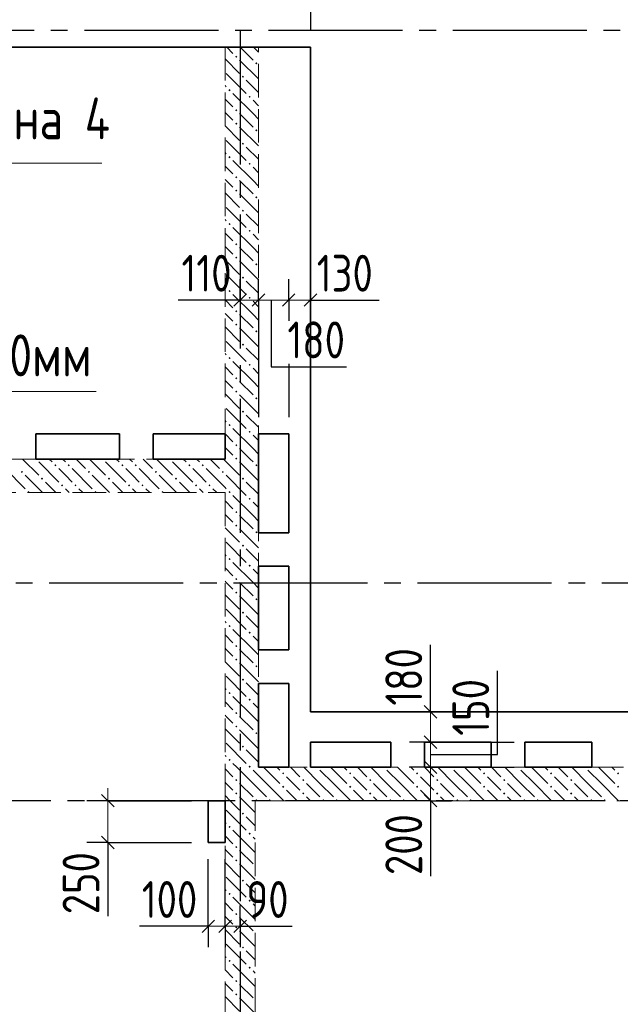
# Model space of a CAD drawing. Header units: millimetres. Extents: x 0 to 61017, y 0 to 42000.
# Tile 13 of 28: x 20324 to 23910, y 33084 to 38964. Entities that reach past the tile are written whole.
import ezdxf

# ---------------------------------------------------------------- set-up
doc = ezdxf.new("R2010")
doc.units = ezdxf.units.MM
doc.linetypes.add('______2', pattern=[270, 200, -70])
doc.linetypes.add('______5', pattern=[1100, 800, -100, 100, -100])
for name, color, linetype, lineweight in [('Standard', 7, 'Continuous', 25), ('Оси', 40, '______5', 18), ('Примечания', 7, 'Continuous', 25), ('Размерная выноска', 7, 'Continuous', 13)]:
    doc.layers.add(name, color=color, linetype=linetype, lineweight=lineweight)
doc.layers.add('ЖБ Перекрытие верхний уровень', color=7, linetype='Continuous', lineweight=25, true_color=0xe0e0ff)
doc.layers.add('ЖБ Стена верхний уровень', color=7, linetype='Continuous', lineweight=25, true_color=0x006e00)
doc.styles.add('GOST 2.304-81', font='txt')

msp = doc.modelspace()

# ---------------------------------------------------------------- hatches: boundary and pattern name
at = {"layer": 'ЖБ Стена верхний уровень', "linetype": 'Continuous', "lineweight": 18, "transparency": 33554687}
for points in [[(21610.5, 38743.1), (21616.9, 38749.6), (21623.4, 38743.1), (21616.9, 38736.6)], [(21730.5, 38703.1), (21737, 38709.6), (21743.5, 38703.1), (21737, 38696.6)], [(21650.5, 38623.1), (21657, 38629.6), (21663.5, 38623.1), (21657, 38616.6)], [(21570.5, 38543.1), (21577, 38549.6), (21583.5, 38543.1), (21577, 38536.6)], [(21690.5, 38503.1), (21697, 38509.6), (21703.4, 38503.1), (21697, 38496.6)], [(21610.5, 38423.1), (21616.9, 38429.6), (21623.4, 38423.1), (21616.9, 38416.6)], [(21610.5, 38343.1), (21616.9, 38349.6), (21623.4, 38343.1), (21616.9, 38336.6)], [(21730.5, 38303.1), (21737, 38309.6), (21743.5, 38303.1), (21737, 38296.6)], [(21650.5, 38223.1), (21657, 38229.6), (21663.5, 38223.1), (21657, 38216.6)], [(21570.5, 38143.1), (21577, 38149.6), (21583.5, 38143.1), (21577, 38136.6)], [(21690.5, 38103.1), (21697, 38109.6), (21703.4, 38103.1), (21697, 38096.6)], [(21610.5, 38023.1), (21616.9, 38029.6), (21623.4, 38023.1), (21616.9, 38016.6)], [(21610.5, 37943.1), (21616.9, 37949.6), (21623.4, 37943.1), (21616.9, 37936.6)], [(21730.5, 37903.1), (21737, 37909.6), (21743.5, 37903.1), (21737, 37896.6)], [(21650.5, 37823.1), (21657, 37829.6), (21663.5, 37823.1), (21657, 37816.6)], [(21570.5, 37743.1), (21577, 37749.6), (21583.5, 37743.1), (21577, 37736.6)], [(21690.5, 37703.1), (21697, 37709.6), (21703.4, 37703.1), (21697, 37696.6)], [(21610.5, 37623.1), (21616.9, 37629.6), (21623.4, 37623.1), (21616.9, 37616.6)], [(21610.5, 37543.1), (21616.9, 37549.6), (21623.4, 37543.1), (21616.9, 37536.6)], [(21730.5, 37503.1), (21737, 37509.6), (21743.5, 37503.1), (21737, 37496.6)], [(21650.5, 37423.1), (21657, 37429.6), (21663.5, 37423.1), (21657, 37416.6)], [(21570.5, 37343.1), (21577, 37349.6), (21583.5, 37343.1), (21577, 37336.6)], [(21690.5, 37303.1), (21697, 37309.6), (21703.4, 37303.1), (21697, 37296.6)], [(21610.5, 37223.1), (21616.9, 37229.6), (21623.4, 37223.1), (21616.9, 37216.6)], [(21610.5, 37143.1), (21616.9, 37149.6), (21623.4, 37143.1), (21616.9, 37136.6)], [(21730.5, 37103.1), (21737, 37109.6), (21743.5, 37103.1), (21737, 37096.6)], [(21650.5, 37023.1), (21657, 37029.6), (21663.5, 37023.1), (21657, 37016.6)], [(21570.5, 36943.1), (21577, 36949.6), (21583.5, 36943.1), (21577, 36936.6)], [(21690.5, 36903.1), (21697, 36909.6), (21703.4, 36903.1), (21697, 36896.6)], [(21610.5, 36823.1), (21616.9, 36829.6), (21623.4, 36823.1), (21616.9, 36816.6)], [(21610.5, 36743.1), (21616.9, 36749.6), (21623.4, 36743.1), (21616.9, 36736.6)], [(21730.5, 36703.1), (21737, 36709.6), (21743.5, 36703.1), (21737, 36696.6)], [(21650.5, 36623.1), (21657, 36629.6), (21663.5, 36623.1), (21657, 36616.6)], [(21570.5, 36543.1), (21577, 36549.6), (21583.5, 36543.1), (21577, 36536.6)], [(21690.5, 36503.1), (21697, 36509.6), (21703.4, 36503.1), (21697, 36496.6)], [(21610.5, 36423.1), (21616.9, 36429.6), (21623.4, 36423.1), (21616.9, 36416.6)], [(20420.3, 36340), (20416.9, 36336.6), (20413.6, 36340)], [(20820.3, 36340), (20816.9, 36336.6), (20813.6, 36340)], [(21220.3, 36340), (21216.9, 36336.6), (21213.6, 36340)], [(21610.5, 36343.1), (21616.9, 36349.6), (21623.4, 36343.1), (21620.3, 36340), (21613.6, 36340)], [(21620.3, 36340), (21616.9, 36336.6), (21613.6, 36340)], [(20530.5, 36303.1), (20537, 36309.6), (20543.5, 36303.1), (20537, 36296.6)], [(20610.5, 36303.1), (20616.9, 36309.6), (20623.4, 36303.1), (20616.9, 36296.6)], [(20930.5, 36303.1), (20937, 36309.6), (20943.5, 36303.1), (20937, 36296.6)], [(21010.5, 36303.1), (21016.9, 36309.6), (21023.4, 36303.1), (21016.9, 36296.6)], [(21330.5, 36303.1), (21337, 36309.6), (21343.5, 36303.1), (21337, 36296.6)], [(21410.5, 36303.1), (21416.9, 36309.6), (21423.4, 36303.1), (21416.9, 36296.6)], [(21730.5, 36303.1), (21737, 36309.6), (21743.5, 36303.1), (21737, 36296.6)], [(20330.5, 36263.1), (20337, 36269.6), (20343.5, 36263.1), (20337, 36256.6)], [(20450.5, 36223.1), (20457, 36229.6), (20463.5, 36223.1), (20457, 36216.6)], [(20730.5, 36263.1), (20737, 36269.6), (20743.5, 36263.1), (20737, 36256.6)], [(20850.5, 36223.1), (20857, 36229.6), (20863.5, 36223.1), (20857, 36216.6)], [(21130.5, 36263.1), (21137, 36269.6), (21143.5, 36263.1), (21137, 36256.6)], [(21250.5, 36223.1), (21257, 36229.6), (21263.5, 36223.1), (21257, 36216.6)], [(21530.5, 36263.1), (21537, 36269.6), (21543.5, 36263.1), (21537, 36256.6)], [(21650.5, 36223.1), (21657, 36229.6), (21663.5, 36223.1), (21657, 36216.6)], [(20570.5, 36183.1), (20577, 36189.6), (20583.5, 36183.1), (20577, 36176.6)], [(20650.5, 36183.1), (20657, 36189.6), (20663.5, 36183.1), (20657, 36176.6)], [(20970.5, 36183.1), (20977, 36189.6), (20983.5, 36183.1), (20977, 36176.6)], [(21050.5, 36183.1), (21057, 36189.6), (21063.5, 36183.1), (21057, 36176.6)], [(21370.5, 36183.1), (21377, 36189.6), (21383.5, 36183.1), (21377, 36176.6)], [(21450.5, 36183.1), (21457, 36189.6), (21463.5, 36183.1), (21457, 36176.6)], [(20370.5, 36143.1), (20377, 36149.6), (20383.5, 36143.1), (20380.3, 36140), (20373.6, 36140)], [(20770.5, 36143.1), (20777, 36149.6), (20783.5, 36143.1), (20780.3, 36140), (20773.6, 36140)], [(21170.5, 36143.1), (21177, 36149.6), (21183.5, 36143.1), (21180.3, 36140), (21173.6, 36140)], [(21570.5, 36143.1), (21577, 36149.6), (21583.5, 36143.1), (21577, 36136.6)], [(21690.5, 36103.1), (21697, 36109.6), (21703.4, 36103.1), (21697, 36096.6)], [(21610.5, 36023.1), (21616.9, 36029.6), (21623.4, 36023.1), (21616.9, 36016.6)], [(21610.5, 35943.1), (21616.9, 35949.6), (21623.4, 35943.1), (21616.9, 35936.6)], [(21730.5, 35903.1), (21737, 35909.6), (21743.5, 35903.1), (21737, 35896.6)], [(21650.5, 35823.1), (21657, 35829.6), (21663.5, 35823.1), (21657, 35816.6)], [(21570.5, 35743.1), (21577, 35749.6), (21583.5, 35743.1), (21577, 35736.6)], [(21690.5, 35703.1), (21697, 35709.6), (21703.4, 35703.1), (21697, 35696.6)], [(21610.5, 35623.1), (21616.9, 35629.6), (21623.4, 35623.1), (21616.9, 35616.6)], [(21610.5, 35543.1), (21616.9, 35549.6), (21623.4, 35543.1), (21616.9, 35536.6)], [(21730.5, 35503.1), (21737, 35509.6), (21743.5, 35503.1), (21737, 35496.6)], [(21650.5, 35423.1), (21657, 35429.6), (21663.5, 35423.1), (21657, 35416.6)], [(21570.5, 35343.1), (21577, 35349.6), (21583.5, 35343.1), (21577, 35336.6)], [(21690.5, 35303.1), (21697, 35309.6), (21703.4, 35303.1), (21697, 35296.6)], [(21610.5, 35223.1), (21616.9, 35229.6), (21623.4, 35223.1), (21616.9, 35216.6)], [(21610.5, 35143.1), (21616.9, 35149.6), (21623.4, 35143.1), (21616.9, 35136.6)], [(21730.5, 35103.1), (21737, 35109.6), (21743.5, 35103.1), (21737, 35096.6)], [(21650.5, 35023.1), (21657, 35029.6), (21663.5, 35023.1), (21657, 35016.6)], [(21570.5, 34943.1), (21577, 34949.6), (21583.5, 34943.1), (21577, 34936.6)], [(21690.5, 34903.1), (21697, 34909.6), (21703.4, 34903.1), (21697, 34896.6)], [(21610.5, 34823.1), (21616.9, 34829.6), (21623.4, 34823.1), (21616.9, 34816.6)], [(21610.5, 34743.1), (21616.9, 34749.6), (21623.4, 34743.1), (21616.9, 34736.6)], [(21730.5, 34703.1), (21737, 34709.6), (21743.5, 34703.1), (21737, 34696.6)], [(21650.5, 34623.1), (21657, 34629.6), (21663.5, 34623.1), (21657, 34616.6)], [(21570.5, 34543.1), (21577, 34549.6), (21583.5, 34543.1), (21577, 34536.6)], [(21690.5, 34503.1), (21697, 34509.6), (21703.4, 34503.1), (21700.3, 34500), (21693.6, 34500)], [(21700.3, 34500), (21697, 34496.6), (21693.6, 34500)], [(21890.5, 34463.1), (21897, 34469.6), (21903.4, 34463.1), (21897, 34456.6)], [(22100.3, 34500), (22097, 34496.6), (22093.6, 34500)], [(22290.5, 34463.1), (22297, 34469.6), (22303.4, 34463.1), (22297, 34456.6)], [(22500.3, 34500), (22497, 34496.6), (22493.6, 34500)], [(22690.5, 34463.1), (22697, 34469.6), (22703.4, 34463.1), (22697, 34456.6)], [(22900.3, 34500), (22897, 34496.6), (22893.6, 34500)], [(23090.5, 34463.1), (23097, 34469.6), (23103.4, 34463.1), (23097, 34456.6)], [(23300.3, 34500), (23297, 34496.6), (23293.6, 34500)], [(23490.5, 34463.1), (23497, 34469.6), (23503.4, 34463.1), (23497, 34456.6)], [(23700.3, 34500), (23697, 34496.6), (23693.6, 34500)], [(23890.5, 34463.1), (23897, 34469.6), (23903.4, 34463.1), (23897, 34456.6)], [(21610.5, 34423.1), (21616.9, 34429.6), (21623.4, 34423.1), (21616.9, 34416.6)], [(22010.5, 34423.1), (22016.9, 34429.6), (22023.4, 34423.1), (22016.9, 34416.6)], [(22410.4, 34423.1), (22416.9, 34429.6), (22423.4, 34423.1), (22416.9, 34416.6)], [(22810.4, 34423.1), (22816.9, 34429.6), (22823.4, 34423.1), (22816.9, 34416.6)], [(23210.4, 34423.1), (23216.9, 34429.6), (23223.4, 34423.1), (23216.9, 34416.6)], [(23610.4, 34423.1), (23616.9, 34429.6), (23623.4, 34423.1), (23616.9, 34416.6)], [(21610.5, 34343.1), (21616.9, 34349.6), (21623.4, 34343.1), (21616.9, 34336.6)], [(21890.5, 34383.1), (21897, 34389.6), (21903.4, 34383.1), (21897, 34376.6)], [(22010.5, 34343.1), (22016.9, 34349.6), (22023.4, 34343.1), (22016.9, 34336.6)], [(22290.5, 34383.1), (22297, 34389.6), (22303.4, 34383.1), (22297, 34376.6)], [(22410.4, 34343.1), (22416.9, 34349.6), (22423.4, 34343.1), (22416.9, 34336.6)], [(22690.5, 34383.1), (22697, 34389.6), (22703.4, 34383.1), (22697, 34376.6)], [(22810.4, 34343.1), (22816.9, 34349.6), (22823.4, 34343.1), (22816.9, 34336.6)], [(23090.5, 34383.1), (23097, 34389.6), (23103.4, 34383.1), (23097, 34376.6)], [(23210.4, 34343.1), (23216.9, 34349.6), (23223.4, 34343.1), (23216.9, 34336.6)], [(23490.5, 34383.1), (23497, 34389.6), (23503.4, 34383.1), (23497, 34376.6)], [(23610.4, 34343.1), (23616.9, 34349.6), (23623.4, 34343.1), (23616.9, 34336.6)], [(23890.5, 34383.1), (23897, 34389.6), (23903.4, 34383.1), (23897, 34376.6)], [(21730.5, 34303.1), (21737, 34309.6), (21743.5, 34303.1), (21740.3, 34300), (21733.6, 34300)], [(21810.5, 34303.1), (21816.9, 34309.6), (21823.4, 34303.1), (21820.3, 34300), (21813.6, 34300)], [(22130.5, 34303.1), (22137, 34309.6), (22143.5, 34303.1), (22140.3, 34300), (22133.6, 34300)], [(22210.4, 34303.1), (22216.9, 34309.6), (22223.4, 34303.1), (22220.3, 34300), (22213.6, 34300)], [(22530.5, 34303.1), (22537, 34309.6), (22543.5, 34303.1), (22540.3, 34300), (22533.6, 34300)], [(22610.4, 34303.1), (22616.9, 34309.6), (22623.4, 34303.1), (22620.3, 34300), (22613.6, 34300)], [(22930.5, 34303.1), (22937, 34309.6), (22943.5, 34303.1), (22940.3, 34300), (22933.6, 34300)], [(23010.4, 34303.1), (23016.9, 34309.6), (23023.4, 34303.1), (23020.3, 34300), (23013.6, 34300)], [(23330.5, 34303.1), (23337, 34309.6), (23343.5, 34303.1), (23340.3, 34300), (23333.6, 34300)], [(23410.4, 34303.1), (23416.9, 34309.6), (23423.4, 34303.1), (23420.3, 34300), (23413.6, 34300)], [(23730.5, 34303.1), (23737, 34309.6), (23743.5, 34303.1), (23740.3, 34300), (23733.6, 34300)], [(23810.4, 34303.1), (23816.9, 34309.6), (23823.4, 34303.1), (23820.3, 34300), (23813.6, 34300)], [(21650.5, 34223.1), (21657, 34229.6), (21663.5, 34223.1), (21657, 34216.6)], [(21570.5, 34143.1), (21577, 34149.6), (21583.5, 34143.1), (21577, 34136.6)], [(21690.5, 34103.1), (21697, 34109.6), (21703.4, 34103.1), (21697, 34096.6)], [(21610.5, 34023.1), (21616.9, 34029.6), (21623.4, 34023.1), (21616.9, 34016.6)], [(21610.5, 33943.1), (21616.9, 33949.6), (21623.4, 33943.1), (21616.9, 33936.6)], [(21650.5, 33823.1), (21657, 33829.6), (21663.5, 33823.1), (21657, 33816.6)], [(21570.5, 33743.1), (21577, 33749.6), (21583.5, 33743.1), (21577, 33736.6)], [(21690.5, 33703.1), (21697, 33709.6), (21703.4, 33703.1), (21697, 33696.6)], [(21610.5, 33623.1), (21616.9, 33629.6), (21623.4, 33623.1), (21616.9, 33616.6)], [(21610.5, 33543.1), (21616.9, 33549.6), (21623.4, 33543.1), (21616.9, 33536.6)], [(21650.5, 33423.1), (21657, 33429.6), (21663.5, 33423.1), (21657, 33416.6)], [(21570.5, 33343.1), (21577, 33349.6), (21583.5, 33343.1), (21577, 33336.6)], [(21690.5, 33303.1), (21697, 33309.6), (21703.4, 33303.1), (21697, 33296.6)], [(21610.5, 33223.1), (21616.9, 33229.6), (21623.4, 33223.1), (21616.9, 33216.6)], [(21610.5, 33143.1), (21616.9, 33149.6), (21623.4, 33143.1), (21616.9, 33136.6)]]:
    msp.add_hatch(color=7, dxfattribs=at).paths.add_polyline_path(points, flags=16)

# ---------------------------------------------------------------- linework, layer by layer
at = {"layer": 'Standard', "color": 251, "linetype": 'Continuous', "lineweight": -3, "true_color": 0x656565, "transparency": 33554687}
for p, q in [((22060, 39500), (22060, 38900)), ((21640, 37290), (21640, 37415)), ((21750, 37290), (21750, 37415)), ((21930, 37290), (21930, 37415)), ((22060, 37290), (22060, 37415)), ((21640, 37290), (21640, 37165)), ((21640, 37290), (21640, 37290)), ((21750, 37290), (21750, 37165)), ((21930, 37290), (21930, 37165)), ((21930, 37290), (21930, 37193.6)), ((22060, 37290), (22060, 37165)), ((22060, 37290), (22060, 37290)), ((21930, 36908.6), (21930, 36590)), ((22777.2, 34830), (22652.2, 34830)), ((22777.2, 34830), (22902.2, 34830)), ((22777.2, 34830), (22875.2, 34830)), ((23160.2, 34830), (23277.2, 34830)), ((22777.2, 34650), (22652.2, 34650)), ((22777.2, 34650), (22902.2, 34650)), ((22777.2, 34500), (22652.2, 34500)), ((22777.2, 34500), (22902.2, 34500)), ((20850, 34300), (20725, 34300)), ((20850, 34300), (20975, 34300)), ((20850, 34300), (21350, 34300)), ((22777.2, 34300), (22652.2, 34300)), ((22777.2, 34300), (22902.2, 34300)), ((22777.2, 34300), (22777.2, 34300)), ((20850, 34050), (20725, 34050)), ((20850, 34050), (20975, 34050)), ((20850, 34050), (21350, 34050)), ((21450, 33550), (21450, 33675)), ((21550, 33550), (21550, 33675)), ((21640, 33550), (21640, 33675)), ((21450, 33550), (21450, 33425)), ((21550, 33550), (21550, 33425)), ((21640, 33550), (21640, 33425)), ((21640, 33550), (21640, 33550))]:
    msp.add_line(p, q, dxfattribs=at)
at = {"layer": 'Standard', "color": 7, "linetype": 'Continuous', "lineweight": 13, "transparency": 33554687}
for p, q in [((21640, 37290), (21565, 37290)), ((21640, 37290), (21750, 37290)), ((21750, 37290), (21930, 37290)), ((21930, 37290), (22060, 37290)), ((22060, 37290), (22135, 37290)), ((22777.2, 34830), (22777.2, 34905)), ((22777.2, 34650), (22777.2, 34830)), ((22777.2, 34500), (22777.2, 34650)), ((22777.2, 34300), (22777.2, 34500)), ((20850, 34300), (20850, 34375)), ((20850, 34300), (20850, 34050)), ((22777.2, 34300), (22777.2, 34225)), ((20850, 34050), (20850, 33975)), ((21450, 33550), (21375, 33550)), ((21450, 33550), (21550, 33550)), ((21550, 33550), (21640, 33550)), ((21640, 33550), (21715, 33550))]:
    msp.add_line(p, q, dxfattribs=at)
at = {"layer": 'Standard', "color": 7, "linetype": 'Continuous', "lineweight": 25, "transparency": 33554687}
for p, q in [((21602.5, 37252.5), (21677.5, 37327.5)), ((21712.5, 37252.5), (21787.5, 37327.5)), ((21892.5, 37252.5), (21967.5, 37327.5)), ((22022.5, 37252.5), (22097.5, 37327.5)), ((22814.7, 34792.5), (22739.7, 34867.5)), ((22814.7, 34612.5), (22739.7, 34687.5)), ((22814.7, 34462.5), (22739.7, 34537.5)), ((20812.5, 34337.5), (20887.5, 34262.5)), ((22814.7, 34262.5), (22739.7, 34337.5)), ((20812.5, 34087.5), (20887.5, 34012.5)), ((21412.5, 33512.5), (21487.5, 33587.5)), ((21512.5, 33512.5), (21587.5, 33587.5)), ((21602.5, 33512.5), (21677.5, 33587.5))]:
    msp.add_line(p, q, dxfattribs=at)
at = {"layer": 'Standard', "color": 251, "linetype": 'Continuous', "lineweight": -3, "true_color": 0x656565, "transparency": 33554687}
for points in [[(21750, 37290), (21750, 36996.3), (21750, 36996.3), (21750, 36590)], [(22777.2, 34650), (23158, 34650), (23158, 34650), (23277.2, 34650)], [(22777.2, 34500), (23085.9, 34500), (23085.9, 34500), (23277.2, 34500)], [(21450, 33550), (21450, 33567), (21450, 33567), (21450, 33661.5), (21450, 33661.5), (21450, 33950)], [(21550, 33550), (21550, 33567), (21550, 33567), (21550, 33683.5), (21550, 33683.5), (21550, 33950)]]:
    msp.add_lwpolyline(points, dxfattribs=at)
at = {"layer": 'ЖБ Перекрытие верхний уровень', "color": 7, "linetype": 'Continuous', "lineweight": 35, "transparency": 33554687}
for p, q in [((22060, 38800), (13380, 38800)), ((22060, 34830), (22060, 38800)), ((20420, 36340), (20420, 36490)), ((20420, 36490), (20920, 36490)), ((20920, 36490), (20920, 36340)), ((21120, 36340), (21120, 36490)), ((21120, 36490), (21550, 36490)), ((21550, 36490), (21550, 36340)), ((21750, 35900), (21750, 36490)), ((21750, 36490), (21930, 36490)), ((21930, 36490), (21930, 35900)), ((20920, 36340), (20420, 36340)), ((21550, 36340), (21120, 36340)), ((21930, 35900), (21750, 35900)), ((21750, 35200), (21750, 35700)), ((21750, 35700), (21930, 35700)), ((21930, 35700), (21930, 35200)), ((21930, 35200), (21750, 35200)), ((21750, 35000), (21930, 35000)), ((21750, 34500), (21750, 35000)), ((21930, 35000), (21930, 34500)), ((28240, 34830), (22060, 34830)), ((22060, 34500), (22060, 34650)), ((22060, 34650), (22540, 34650)), ((22540, 34650), (22540, 34500)), ((22740, 34500), (22740, 34650)), ((22740, 34650), (23140, 34650)), ((23140, 34650), (23140, 34500)), ((23340, 34500), (23340, 34650)), ((23340, 34650), (23740, 34650)), ((23740, 34650), (23740, 34500)), ((21930, 34500), (21750, 34500)), ((22540, 34500), (22060, 34500)), ((23140, 34500), (22740, 34500)), ((23740, 34500), (23340, 34500)), ((21550, 34300), (21450, 34300)), ((21450, 34300), (21450, 34050)), ((21550, 34050), (21550, 34300)), ((21450, 34050), (21550, 34050))]:
    msp.add_line(p, q, dxfattribs=at)
at = {"layer": 'ЖБ Стена верхний уровень', "color": 251, "linetype": '______2', "lineweight": 13, "true_color": 0x656565, "transparency": 33554687}
for p, q in [((21550, 38800), (21550, 36340)), ((21750, 38800), (21550, 38800)), ((21750, 36340), (21750, 38800)), ((21550, 36340), (19020, 36340)), ((21750, 34500), (21750, 36340)), ((13890, 36140), (21550, 36140)), ((21550, 36140), (21550, 34500)), ((21550, 34500), (21550, 34300)), ((34730, 34500), (21750, 34500)), ((21550, 34300), (21550, 29400)), ((21730, 28720), (21730, 34300)), ((21730, 34300), (28140, 34300))]:
    msp.add_line(p, q, dxfattribs=at)
at = {"layer": 'ЖБ Стена верхний уровень', "color": 9, "linetype": 'Continuous', "lineweight": 18, "true_color": 0xc7c7c7, "transparency": 33554687}
for p, q in [((21597, 38763.1), (21560.1, 38800)), ((21640.1, 38800), (21716.9, 38723.1)), ((21720.1, 38800), (21750, 38770.1)), ((21550, 38730.1), (21637, 38643.1)), ((21637, 38723.1), (21750, 38610.1)), ((21557, 38643.1), (21677, 38523.1)), ((21750, 38530.1), (21677, 38603.1)), ((21550, 38570.1), (21557, 38563.1)), ((21716.9, 38403.1), (21597, 38523.1)), ((21550, 38490.1), (21597, 38443.1)), ((21716.9, 38483.1), (21750, 38450.1)), ((21557, 38403.1), (21550, 38410.1)), ((21597, 38363.1), (21557, 38403.1)), ((21637, 38403.1), (21716.9, 38323.1)), ((21716.9, 38403.1), (21750, 38370.1)), ((21550, 38330.1), (21637, 38243.1)), ((21637, 38323.1), (21750, 38210.1)), ((21557, 38243.1), (21677, 38123.1)), ((21550, 38170.1), (21557, 38163.1)), ((21750, 38130.1), (21677, 38203.1)), ((21716.9, 38003.1), (21597, 38123.1)), ((21550, 38090.1), (21597, 38043.1)), ((21716.9, 38083.1), (21750, 38050.1)), ((21557, 38003.1), (21550, 38010.1)), ((21597, 37963.1), (21557, 38003.1)), ((21637, 38003.1), (21716.9, 37923.1)), ((21716.9, 38003.1), (21750, 37970.1)), ((21550, 37930.1), (21637, 37843.1)), ((21637, 37923.1), (21750, 37810.1)), ((21557, 37843.1), (21677, 37723.1)), ((21550, 37770.1), (21557, 37763.1)), ((21750, 37730.1), (21677, 37803.1)), ((21716.9, 37603.1), (21597, 37723.1)), ((21550, 37690.1), (21597, 37643.1)), ((21716.9, 37683.1), (21750, 37650.1)), ((21557, 37603.1), (21550, 37610.1)), ((21597, 37563.1), (21557, 37603.1)), ((21637, 37603.1), (21716.9, 37523.1)), ((21716.9, 37603.1), (21750, 37570.1)), ((21550, 37530.1), (21637, 37443.1)), ((21637, 37523.1), (21750, 37410.1)), ((21557, 37443.1), (21677, 37323.1)), ((21750, 37330.1), (21677, 37403.1)), ((21550, 37370.1), (21557, 37363.1)), ((21550, 37290.1), (21597, 37243.1)), ((21716.9, 37203.1), (21597, 37323.1)), ((21716.9, 37283.1), (21750, 37250.1)), ((21557, 37203.1), (21550, 37210.1)), ((21597, 37163.1), (21557, 37203.1)), ((21637, 37203.1), (21716.9, 37123.1)), ((21716.9, 37203.1), (21750, 37170.1)), ((21550, 37130.1), (21637, 37043.1)), ((21637, 37123.1), (21750, 37010.1)), ((21557, 37043.1), (21677, 36923.1)), ((21750, 36930.1), (21677, 37003.1)), ((21550, 36970.1), (21557, 36963.1)), ((21550, 36890.1), (21597, 36843.1)), ((21716.9, 36803.1), (21597, 36923.1)), ((21716.9, 36883.1), (21750, 36850.1)), ((21557, 36803.1), (21550, 36810.1)), ((21597, 36763.1), (21557, 36803.1)), ((21637, 36803.1), (21716.9, 36723.1)), ((21716.9, 36803.1), (21750, 36770.1)), ((21550, 36730.1), (21637, 36643.1)), ((21637, 36723.1), (21750, 36610.1)), ((21557, 36643.1), (21677, 36523.1)), ((21750, 36530.1), (21677, 36603.1)), ((21550, 36570.1), (21557, 36563.1)), ((21716.9, 36403.1), (21597, 36523.1)), ((21550, 36490.1), (21597, 36443.1)), ((21716.9, 36483.1), (21750, 36450.1)), ((21557, 36403.1), (21550, 36410.1)), ((21597, 36363.1), (21557, 36403.1)), ((21637, 36403.1), (21700.1, 36340)), ((21716.9, 36403.1), (21750, 36370.1)), ((20340.1, 36340), (20437, 36243.1)), ((20500.1, 36340), (20516.9, 36323.1)), ((20580.1, 36340), (20597, 36323.1)), ((20660.1, 36340), (20716.9, 36283.1)), ((20740.1, 36340), (20837, 36243.1)), ((20900.1, 36340), (20916.9, 36323.1)), ((20980.1, 36340), (20997, 36323.1)), ((21060.1, 36340), (21116.9, 36283.1)), ((21140.1, 36340), (21237, 36243.1)), ((21300.1, 36340), (21316.9, 36323.1)), ((21380.1, 36340), (21397, 36323.1)), ((21460.1, 36340), (21516.9, 36283.1)), ((21540.1, 36340), (21550, 36330.1)), ((21700.1, 36340), (21716.9, 36323.1)), ((20237, 36283.1), (20357, 36163.1)), ((20437, 36323.1), (20557, 36203.1)), ((20597, 36243.1), (20557, 36283.1)), ((20637, 36283.1), (20757, 36163.1)), ((20837, 36323.1), (20957, 36203.1)), ((20997, 36243.1), (20957, 36283.1)), ((21037, 36283.1), (21157, 36163.1)), ((21237, 36323.1), (21357, 36203.1)), ((21397, 36243.1), (21357, 36283.1)), ((21437, 36283.1), (21550, 36170.1)), ((21550, 36330.1), (21637, 36243.1)), ((21637, 36323.1), (21750, 36210.1)), ((20357, 36243.1), (20460.1, 36140)), ((20637, 36203.1), (20597, 36243.1)), ((20757, 36243.1), (20860.1, 36140)), ((21037, 36203.1), (20997, 36243.1)), ((21157, 36243.1), (21260.1, 36140)), ((21437, 36203.1), (21397, 36243.1)), ((21557, 36243.1), (21677, 36123.1)), ((20540.1, 36140), (20477, 36203.1)), ((20597, 36163.1), (20620.1, 36140)), ((20677, 36163.1), (20700.1, 36140)), ((20940.1, 36140), (20877, 36203.1)), ((20997, 36163.1), (21020.1, 36140)), ((21077, 36163.1), (21100.1, 36140)), ((21340.1, 36140), (21277, 36203.1)), ((21397, 36163.1), (21420.1, 36140)), ((21477, 36163.1), (21500.1, 36140)), ((21550, 36170.1), (21557, 36163.1)), ((21750, 36130.1), (21677, 36203.1)), ((21716.9, 36003.1), (21597, 36123.1)), ((21550, 36090.1), (21597, 36043.1)), ((21716.9, 36083.1), (21750, 36050.1)), ((21557, 36003.1), (21550, 36010.1)), ((21597, 35963.1), (21557, 36003.1)), ((21637, 36003.1), (21716.9, 35923.1)), ((21716.9, 36003.1), (21750, 35970.1)), ((21550, 35930.1), (21637, 35843.1)), ((21637, 35923.1), (21750, 35810.1)), ((21557, 35843.1), (21677, 35723.1)), ((21550, 35770.1), (21557, 35763.1)), ((21750, 35730.1), (21677, 35803.1)), ((21716.9, 35603.1), (21597, 35723.1)), ((21550, 35690.1), (21597, 35643.1)), ((21716.9, 35683.1), (21750, 35650.1)), ((21557, 35603.1), (21550, 35610.1)), ((21597, 35563.1), (21557, 35603.1)), ((21637, 35603.1), (21716.9, 35523.1)), ((21716.9, 35603.1), (21750, 35570.1)), ((21550, 35530.1), (21637, 35443.1)), ((21637, 35523.1), (21750, 35410.1)), ((21557, 35443.1), (21677, 35323.1)), ((21750, 35330.1), (21677, 35403.1)), ((21550, 35370.1), (21557, 35363.1)), ((21550, 35290.1), (21597, 35243.1)), ((21716.9, 35203.1), (21597, 35323.1)), ((21716.9, 35283.1), (21750, 35250.1)), ((21557, 35203.1), (21550, 35210.1)), ((21597, 35163.1), (21557, 35203.1)), ((21637, 35203.1), (21716.9, 35123.1)), ((21716.9, 35203.1), (21750, 35170.1)), ((21550, 35130.1), (21637, 35043.1)), ((21637, 35123.1), (21750, 35010.1)), ((21557, 35043.1), (21677, 34923.1)), ((21750, 34930.1), (21677, 35003.1)), ((21550, 34970.1), (21557, 34963.1)), ((21550, 34890.1), (21597, 34843.1)), ((21716.9, 34803.1), (21597, 34923.1)), ((21716.9, 34883.1), (21750, 34850.1)), ((21557, 34803.1), (21550, 34810.1)), ((21597, 34763.1), (21557, 34803.1)), ((21637, 34803.1), (21716.9, 34723.1)), ((21716.9, 34803.1), (21750, 34770.1)), ((21550, 34730.1), (21637, 34643.1)), ((21637, 34723.1), (21750, 34610.1)), ((21557, 34643.1), (21677, 34523.1)), ((21750, 34530.1), (21677, 34603.1)), ((21550, 34570.1), (21557, 34563.1)), ((21620.1, 34500), (21597, 34523.1)), ((21550, 34490.1), (21597, 34443.1)), ((21716.9, 34403.1), (21620.1, 34500)), ((21716.9, 34483.1), (21797, 34403.1)), ((21797, 34483.1), (21780.1, 34500)), ((21797, 34483.1), (21877, 34403.1)), ((21860.1, 34500), (21877, 34483.1)), ((21940.1, 34500), (21997, 34443.1)), ((22116.9, 34403.1), (22020.1, 34500)), ((22116.9, 34483.1), (22197, 34403.1)), ((22197, 34483.1), (22180.1, 34500)), ((22197, 34483.1), (22277, 34403.1)), ((22260.1, 34500), (22277, 34483.1)), ((22340.1, 34500), (22397, 34443.1)), ((22516.9, 34403.1), (22420.1, 34500)), ((22516.9, 34483.1), (22597, 34403.1)), ((22597, 34483.1), (22580.1, 34500)), ((22597, 34483.1), (22677, 34403.1)), ((22660.1, 34500), (22677, 34483.1)), ((22740.1, 34500), (22797, 34443.1)), ((22916.9, 34403.1), (22820.1, 34500)), ((22916.9, 34483.1), (22997, 34403.1)), ((22997, 34483.1), (22980.1, 34500)), ((22997, 34483.1), (23077, 34403.1)), ((23060.1, 34500), (23077, 34483.1)), ((23140.1, 34500), (23197, 34443.1)), ((23316.9, 34403.1), (23220.1, 34500)), ((23316.9, 34483.1), (23397, 34403.1)), ((23397, 34483.1), (23380.1, 34500)), ((23397, 34483.1), (23477, 34403.1)), ((23460.1, 34500), (23477, 34483.1)), ((23540.1, 34500), (23597, 34443.1)), ((23716.9, 34403.1), (23620.1, 34500)), ((23716.9, 34483.1), (23797, 34403.1)), ((23797, 34483.1), (23780.1, 34500)), ((23797, 34483.1), (23877, 34403.1)), ((23860.1, 34500), (23877, 34483.1)), ((21557, 34403.1), (21550, 34410.1)), ((21597, 34363.1), (21557, 34403.1)), ((21637, 34403.1), (21716.9, 34323.1)), ((21716.9, 34403.1), (21797, 34323.1)), ((21797, 34403.1), (21900.1, 34300)), ((21957, 34403.1), (21916.9, 34443.1)), ((21997, 34363.1), (21957, 34403.1)), ((22037, 34403.1), (22116.9, 34323.1)), ((22116.9, 34403.1), (22197, 34323.1)), ((22197, 34403.1), (22300.1, 34300)), ((22357, 34403.1), (22316.9, 34443.1)), ((22397, 34363.1), (22357, 34403.1)), ((22437, 34403.1), (22516.9, 34323.1)), ((22516.9, 34403.1), (22597, 34323.1)), ((22597, 34403.1), (22700.1, 34300)), ((22757, 34403.1), (22716.9, 34443.1)), ((22797, 34363.1), (22757, 34403.1)), ((22837, 34403.1), (22916.9, 34323.1)), ((22916.9, 34403.1), (22997, 34323.1)), ((22997, 34403.1), (23100.1, 34300)), ((23157, 34403.1), (23116.9, 34443.1)), ((23197, 34363.1), (23157, 34403.1)), ((23237, 34403.1), (23316.9, 34323.1)), ((23316.9, 34403.1), (23397, 34323.1)), ((23397, 34403.1), (23500.1, 34300)), ((23557, 34403.1), (23516.9, 34443.1)), ((23597, 34363.1), (23557, 34403.1)), ((23637, 34403.1), (23716.9, 34323.1)), ((23716.9, 34403.1), (23797, 34323.1)), ((23797, 34403.1), (23900.1, 34300)), ((21916.9, 34363.1), (21980.1, 34300)), ((22316.9, 34363.1), (22380.1, 34300)), ((22716.9, 34363.1), (22780.1, 34300)), ((23116.9, 34363.1), (23180.1, 34300)), ((23516.9, 34363.1), (23580.1, 34300)), ((21550, 34330.1), (21580.1, 34300)), ((21580.1, 34300), (21637, 34243.1)), ((21637, 34323.1), (21660.1, 34300)), ((21660.1, 34300), (21730, 34230.1)), ((22037, 34323.1), (22060.1, 34300)), ((22437, 34323.1), (22460.1, 34300)), ((22837, 34323.1), (22860.1, 34300)), ((23237, 34323.1), (23260.1, 34300)), ((23637, 34323.1), (23660.1, 34300)), ((21557, 34243.1), (21677, 34123.1)), ((21550, 34170.1), (21557, 34163.1)), ((21730, 34150.1), (21677, 34203.1)), ((21716.9, 34003.1), (21597, 34123.1)), ((21550, 34090.1), (21597, 34043.1)), ((21716.9, 34083.1), (21730, 34070.1)), ((21557, 34003.1), (21550, 34010.1)), ((21597, 33963.1), (21557, 34003.1)), ((21637, 34003.1), (21716.9, 33923.1)), ((21716.9, 34003.1), (21730, 33990.1)), ((21550, 33930.1), (21637, 33843.1)), ((21637, 33923.1), (21730, 33830.1)), ((21557, 33843.1), (21677, 33723.1)), ((21550, 33770.1), (21557, 33763.1)), ((21730, 33750.1), (21677, 33803.1)), ((21716.9, 33603.1), (21597, 33723.1)), ((21550, 33690.1), (21597, 33643.1)), ((21716.9, 33683.1), (21730, 33670.1)), ((21557, 33603.1), (21550, 33610.1)), ((21597, 33563.1), (21557, 33603.1)), ((21637, 33603.1), (21716.9, 33523.1)), ((21716.9, 33603.1), (21730, 33590.1)), ((21550, 33530.1), (21637, 33443.1)), ((21637, 33523.1), (21730, 33430.1)), ((21557, 33443.1), (21677, 33323.1)), ((21730, 33350.1), (21677, 33403.1)), ((21550, 33370.1), (21557, 33363.1)), ((21550, 33290.1), (21597, 33243.1)), ((21716.9, 33203.1), (21597, 33323.1)), ((21716.9, 33283.1), (21730, 33270.1)), ((21557, 33203.1), (21550, 33210.1)), ((21597, 33163.1), (21557, 33203.1)), ((21637, 33203.1), (21716.9, 33123.1)), ((21716.9, 33203.1), (21730, 33190.1)), ((21550, 33130.1), (21637, 33043.1)), ((21637, 33123.1), (21730, 33030.1))]:
    msp.add_line(p, q, dxfattribs=at)
at = {"layer": 'Оси', "color": 8, "linetype": '______5', "lineweight": -3, "transparency": 33554687}
for p, q in [((43510, 38900), (4600, 38900)), ((21640, 38900), (21640, 16970)), ((43300, 35600), (4600, 35600)), ((50210, 34300), (4600, 34300)), ((50210, 34300), (4600, 34300))]:
    msp.add_line(p, q, dxfattribs=at)
at = {"layer": 'Примечания', "color": 7, "linetype": 'Continuous', "lineweight": 13, "transparency": 33554687}
for points in [[(20815, 38106.6), (17945, 38106.6), (17945, 37415)], [(20779.7, 36742.9), (18949.7, 36742.9), (18949.7, 36169.7), (18720, 35940)]]:
    msp.add_lwpolyline(points, dxfattribs=at)
at = {"layer": 'Размерная выноска', "color": 7, "linetype": 'Continuous', "lineweight": 25, "transparency": 33554687}
for p, q in [((21640, 37290), (21270, 37290)), ((22060, 37290), (22470, 37290)), ((22777.2, 34830), (22777.2, 35230)), ((22777.2, 34300), (22777.2, 33850)), ((20850, 34050), (20850, 33610)), ((21450, 33550), (21040, 33550)), ((21640, 33550), (21950, 33550))]:
    msp.add_line(p, q, dxfattribs=at)
for points in [[(21825, 37290), (21825, 36890), (22275, 36890)], [(22777.2, 34575), (23177.2, 34575), (23177.2, 35075)]]:
    msp.add_lwpolyline(points, dxfattribs=at)

# ---------------------------------------------------------------- texts
at = {"layer": 'Standard', "color": 7, "linetype": 'Continuous', "lineweight": 25, "transparency": 33554687, "char_height": 220, "attachment_point": 7, "style": 'GOST 2.304-81'}
for s, insert, width in [('110', (21289.7, 37340), 438.198), ('130', (22097.5, 37340), 469.509), ('180', (21922.2, 36941.6), 485.085), ('100', (21052.8, 33600), 485.079), ('90', (21677.5, 33600), 391.311)]:
    msp.add_mtext(s, dxfattribs=dict(at, insert=insert, width=width))
at = {"layer": 'Standard', "color": 7, "linetype": 'Continuous', "lineweight": 25, "transparency": 33554687, "char_height": 220, "attachment_point": 7, "rotation": 90, "style": 'GOST 2.304-81'}
for s, insert, width in [('180', (22727.2, 34867.5), 485.092), ('150', (23127.2, 34687.5), 469.503), ('200', (22727.2, 33855.9), 531.967), ('250', (20800, 33621.5), 516.396)]:
    msp.add_mtext(s, dxfattribs=dict(at, insert=insert, width=width))
at = {"layer": 'Примечания', "color": 7, "linetype": 'Continuous', "lineweight": 25, "transparency": 33554687, "char_height": 250, "attachment_point": 7, "style": 'GOST 2.304-81'}
for s, insert, width in [('Деталь\\~плана\\~4', (18815, 38198.3), 2150.146), ('отв.\\~Ø60мм', (19342.2, 36834.5), 1566.876)]:
    msp.add_mtext(s, dxfattribs=dict(at, insert=insert, width=width))

doc.saveas('drawing.dxf')
